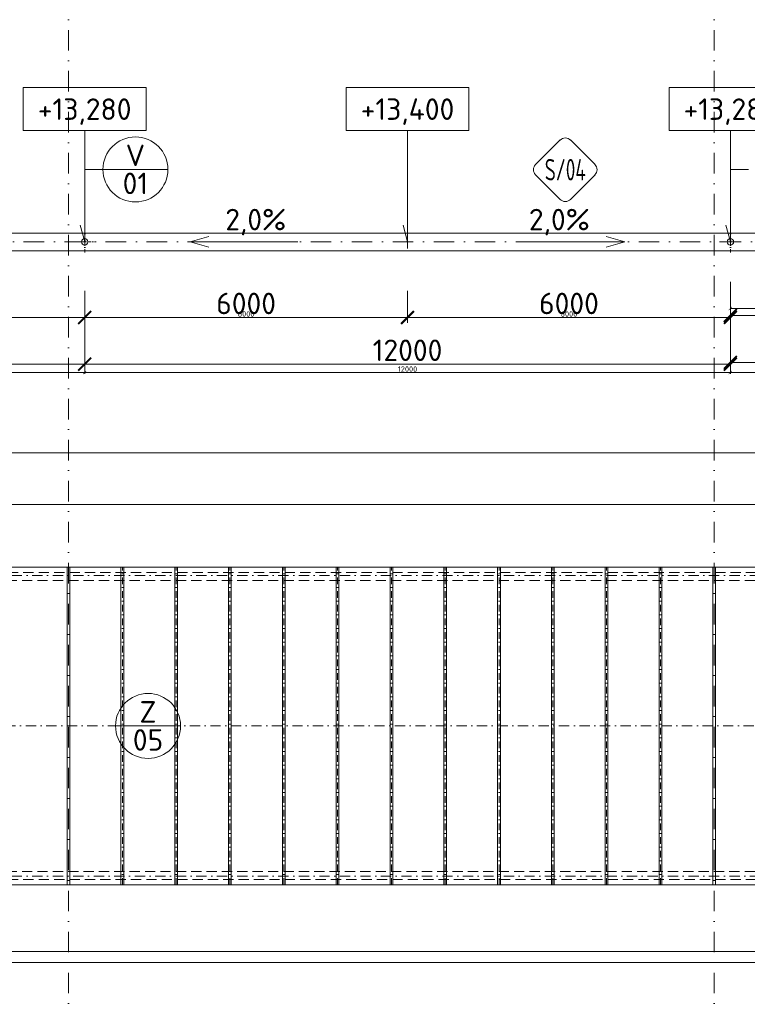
# Model space of a CAD drawing. Header units: millimetres. Extents: x -725694 to 5289369, y -1488057 to 2187451.
# Tile 214 of 256: x 125642 to 139164, y 181125 to 199431. Entities that reach past the tile are written whole.
import ezdxf
from ezdxf.enums import TextEntityAlignment as Align

# ---------------------------------------------------------------- set-up
doc = ezdxf.new("R2010")
doc.units = ezdxf.units.MM
for name, pattern in [('CENTERX2', [101.6, 63.5, -12.7, 12.7, -12.7]), ('DASHDOT', [25.4, 12.7, -6.35, 0, -6.35]), ('ČÁRKOVANÁ', [19.05, 12.7, -6.35])]:
    doc.linetypes.add(name, pattern=pattern)
doc.layers.get('Defpoints').update_dxf_attribs({"color": 8})
for name, color, linetype, lineweight in [('A99_N_kce-pohl', 1, 'Continuous', 9), ('A99_N_koty-200', 5, 'Continuous', 5), ('A99_N_koty-200 @ 200', 5, 'Continuous', 5), ('A99_N_koty-200 @ 50 (2)', 5, 'Continuous', 5), ('A99_N_koty-vysk', 160, 'Continuous', 5), ('A99_N_znaceni 200', 5, 'Continuous', 5), ('A99_S_osy', 1, 'CENTERX2', 5)]:
    doc.layers.add(name, color=color, linetype=linetype, lineweight=lineweight)
doc.styles.add('A99_kota', font='isocpeur.ttf', dxfattribs={"height": 2})
doc.styles.add('A99_popis', font='isocpeur.ttf')
doc.styles.add('ad_popis 100', font='isocpeur.ttf', dxfattribs={"height": 200})
doc.dimstyles.new('A99_kota_200 new', dxfattribs={"dimscale": 200, "dimtxt": 2, "dimasz": 1.2, "dimexe": 0.5, "dimexo": 1.5, "dimgap": 0.3, "dimtad": 1, "dimdec": 0, "dimzin": 3, "dimdsep": 46, "dimtxsty": 'A99_kota', "dimblk": 'ARCHTICK', "dimcen": 2.5, "dimazin": 2, "dimtfac": 0.75, "dimtdec": 0, "dimtmove": 2, "dimatfit": 0, "dimfxl": 0, "dimtolj": 1, "dimtzin": 0, "dimlwd": 5, "dimlwe": 5, "dimarcsym": 0})

# ---------------------------------------------------------------- blocks, each defined once
blk = doc.blocks.new('_ArchTick')
at = {"color": 0, "linetype": 'ByBlock', "const_width": 0.15}
blk.add_lwpolyline([(-0.5, -0.5), (0.5, 0.5)], dxfattribs=at)
blk = doc.blocks.new('*D4434')
at = {"layer": 'A99_N_koty-200', "color": 0, "linetype": 'Continuous', "lineweight": 5, "transparency": 16777216}
for p, q in [((11930, 190580), (11930, 191480)), ((11930, 191380), (144620, 191380)), ((144620, 190580), (144620, 191480))]:
    blk.add_line(p, q, dxfattribs=at)
at = {"layer": 'Defpoints', "color": 0, "linetype": 'Continuous', "lineweight": 0, "transparency": 16777216}
for p in [(144620, 191380), (11930, 189255), (144620, 189255)]:
    blk.add_point(p, dxfattribs=at)
at = {"layer": 'A99_N_koty-200', "color": 0, "linetype": 'Continuous', "lineweight": 5, "transparency": 16777216, "xscale": 240, "yscale": 240, "zscale": 240, "rotation": 180}
blk.add_blockref('_ArchTick', (11930, 191380), dxfattribs=at)
at = {"layer": 'A99_N_koty-200', "color": 0, "linetype": 'Continuous', "lineweight": 5, "transparency": 16777216, "xscale": 240, "yscale": 240, "zscale": 240}
blk.add_blockref('_ArchTick', (144620, 191380), dxfattribs=at)
at = {"layer": 'A99_N_koty-200', "color": 0, "linetype": 'Continuous', "transparency": 16777216, "insert": (77075, 191680), "char_height": 400, "attachment_point": 5, "style": 'A99_kota'}
blk.add_mtext('\\A1;132690', dxfattribs=at)
blk = doc.blocks.new('*D4435')
at = {"layer": 'A99_N_koty-200', "color": 0, "linetype": 'Continuous', "lineweight": 5, "transparency": 16777216}
for p, q in [((11930, 191180), (11930, 191405)), ((11930, 191380), (144620, 191380)), ((144620, 191180), (144620, 191405))]:
    blk.add_line(p, q, dxfattribs=at)
at = {"layer": 'Defpoints', "color": 0, "linetype": 'Continuous', "lineweight": 0, "transparency": 16777216}
for p in [(144620, 191380), (11930, 189255), (144620, 189255)]:
    blk.add_point(p, dxfattribs=at)
at = {"layer": 'A99_N_koty-200', "color": 0, "linetype": 'Continuous', "lineweight": 5, "transparency": 16777216, "xscale": 60, "yscale": 60, "zscale": 60, "rotation": 180}
blk.add_blockref('_ArchTick', (11930, 191380), dxfattribs=at)
at = {"layer": 'A99_N_koty-200', "color": 0, "linetype": 'Continuous', "lineweight": 5, "transparency": 16777216, "xscale": 60, "yscale": 60, "zscale": 60}
blk.add_blockref('_ArchTick', (144620, 191380), dxfattribs=at)
at = {"layer": 'A99_N_koty-200', "color": 0, "linetype": 'Continuous', "transparency": 16777216, "insert": (78275, 191445), "char_height": 100, "attachment_point": 5, "style": 'A99_kota'}
blk.add_mtext('\\A1;132690', dxfattribs=at)
blk = doc.blocks.new('*D4605')
at = {"layer": 'A99_N_koty-200', "color": 0, "linetype": 'Continuous', "lineweight": 5, "transparency": 16777216}
for p, q in [((5860, 182105), (5860, 182205)), ((150690, 182105), (150690, 182205)), ((5860, 182105), (150690, 182105))]:
    blk.add_line(p, q, dxfattribs=at)
at = {"layer": 'Defpoints', "color": 0, "linetype": 'Continuous', "lineweight": 0, "transparency": 16777216}
for p in [(150690, 182105), (150690, 182095), (5860, 181900)]:
    blk.add_point(p, dxfattribs=at)
at = {"layer": 'A99_N_koty-200', "color": 0, "linetype": 'Continuous', "lineweight": 5, "transparency": 16777216, "xscale": 240, "yscale": 240, "zscale": 240, "rotation": 180}
blk.add_blockref('_ArchTick', (5860, 182105), dxfattribs=at)
at = {"layer": 'A99_N_koty-200', "color": 0, "linetype": 'Continuous', "lineweight": 5, "transparency": 16777216, "xscale": 240, "yscale": 240, "zscale": 240}
blk.add_blockref('_ArchTick', (150690, 182105), dxfattribs=at)
at = {"layer": 'A99_N_koty-200', "color": 0, "linetype": 'Continuous', "transparency": 16777216, "insert": (76950, 182405), "char_height": 400, "attachment_point": 5, "style": 'A99_kota'}
blk.add_mtext('\\A1;144830', dxfattribs=at)
blk = doc.blocks.new('*D4606')
at = {"layer": 'A99_N_koty-200', "color": 0, "linetype": 'Continuous', "lineweight": 5, "transparency": 16777216}
for p, q in [((150690, 182020), (150690, 181875)), ((5860, 181900), (5860, 181925)), ((5860, 181900), (150690, 181900))]:
    blk.add_line(p, q, dxfattribs=at)
at = {"layer": 'Defpoints', "color": 0, "linetype": 'Continuous', "lineweight": 0, "transparency": 16777216}
for p in [(150690, 182095), (5860, 181900), (150690, 181900)]:
    blk.add_point(p, dxfattribs=at)
at = {"layer": 'A99_N_koty-200', "color": 0, "linetype": 'Continuous', "lineweight": 5, "transparency": 16777216, "xscale": 60, "yscale": 60, "zscale": 60, "rotation": 180}
blk.add_blockref('_ArchTick', (5860, 181900), dxfattribs=at)
at = {"layer": 'A99_N_koty-200', "color": 0, "linetype": 'Continuous', "lineweight": 5, "transparency": 16777216, "xscale": 60, "yscale": 60, "zscale": 60}
blk.add_blockref('_ArchTick', (150690, 181900), dxfattribs=at)
at = {"layer": 'A99_N_koty-200', "color": 0, "linetype": 'Continuous', "transparency": 16777216, "insert": (78275, 181965), "char_height": 100, "attachment_point": 5, "style": 'A99_kota'}
blk.add_mtext('\\A1;144830', dxfattribs=at)
blk = doc.blocks.new('*U66')
at = {"color": 0, "linetype": 'ByBlock'}
for p, q in [((5.7, -4), (5.7, -14.35)), ((5.7, -14.35), (5.286, -12.805))]:
    blk.add_line(p, q, dxfattribs=at)
blk.add_lwpolyline([(0, -4), (11.4, -4), (11.4, 0), (0, 0)], close=True, dxfattribs=at)
at = {"color": 0, "linetype": 'ByBlock', "style": 'A99_kota'}
for tag, p in [('VYSKA', (5.7, -2.241)), ('VYSKA_POPIS1', (5.7, -6.041)), ('VYSKA_POPIS2', (5.9, -9.541)), ('VYSKA_POPIS3', (5.9, -13.041))]:
    blk.add_attdef(tag, text='', height=2, dxfattribs=at).set_placement(p, align=Align.MIDDLE)
blk = doc.blocks.new('*D5287')
at = {"layer": 'A99_N_koty-200', "color": 0, "linetype": 'Continuous', "lineweight": 5, "transparency": 16777216}
for p, q in [((126850, 193825), (126850, 192925)), ((138850, 193825), (138850, 192925)), ((126850, 193025), (138850, 193025))]:
    blk.add_line(p, q, dxfattribs=at)
at = {"layer": 'Defpoints', "color": 0, "linetype": 'Continuous', "lineweight": 0, "transparency": 16777216}
for p in [(126850, 195300), (138850, 195300), (138850, 193025)]:
    blk.add_point(p, dxfattribs=at)
at = {"layer": 'A99_N_koty-200', "color": 0, "linetype": 'Continuous', "lineweight": 5, "transparency": 16777216, "xscale": 240, "yscale": 240, "zscale": 240, "rotation": 180}
blk.add_blockref('_ArchTick', (126850, 193025), dxfattribs=at)
at = {"layer": 'A99_N_koty-200', "color": 0, "linetype": 'Continuous', "lineweight": 5, "transparency": 16777216, "xscale": 240, "yscale": 240, "zscale": 240}
blk.add_blockref('_ArchTick', (138850, 193025), dxfattribs=at)
at = {"layer": 'A99_N_koty-200', "color": 0, "linetype": 'Continuous', "transparency": 16777216, "insert": (132850, 193285), "char_height": 400, "attachment_point": 5, "style": 'A99_kota'}
blk.add_mtext('\\A1;12000', dxfattribs=at)
blk = doc.blocks.new('*D5288')
at = {"layer": 'A99_N_koty-200', "color": 0, "linetype": 'Continuous', "lineweight": 5, "transparency": 16777216}
for p, q in [((126850, 193070), (126850, 192845)), ((138850, 193070), (138850, 192845)), ((126850, 192870), (138850, 192870))]:
    blk.add_line(p, q, dxfattribs=at)
at = {"layer": 'Defpoints', "color": 0, "linetype": 'Continuous', "lineweight": 0, "transparency": 16777216}
for p in [(126850, 195300), (138850, 195300), (138850, 192870)]:
    blk.add_point(p, dxfattribs=at)
at = {"layer": 'A99_N_koty-200', "color": 0, "linetype": 'Continuous', "lineweight": 5, "transparency": 16777216, "xscale": 60, "yscale": 60, "zscale": 60, "rotation": 180}
blk.add_blockref('_ArchTick', (126850, 192870), dxfattribs=at)
at = {"layer": 'A99_N_koty-200', "color": 0, "linetype": 'Continuous', "lineweight": 5, "transparency": 16777216, "xscale": 60, "yscale": 60, "zscale": 60}
blk.add_blockref('_ArchTick', (138850, 192870), dxfattribs=at)
at = {"layer": 'A99_N_koty-200', "color": 0, "linetype": 'Continuous', "transparency": 16777216, "insert": (132850, 192935), "char_height": 100, "attachment_point": 5, "style": 'A99_kota'}
blk.add_mtext('\\A1;12000', dxfattribs=at)
blk = doc.blocks.new('*D5290')
at = {"layer": 'A99_N_koty-200', "color": 0, "linetype": 'Continuous', "lineweight": 5, "transparency": 16777216}
for p, q in [((132850, 194390), (132850, 193795)), ((138850, 194390), (138850, 193795)), ((138850, 193895), (132850, 193895))]:
    blk.add_line(p, q, dxfattribs=at)
at = {"layer": 'Defpoints', "color": 0, "linetype": 'Continuous', "lineweight": 0, "transparency": 16777216}
for p in [(132850, 194690), (138850, 194690), (132850, 193895)]:
    blk.add_point(p, dxfattribs=at)
at = {"layer": 'A99_N_koty-200', "color": 0, "linetype": 'Continuous', "lineweight": 5, "transparency": 16777216, "xscale": 240, "yscale": 240, "zscale": 240, "rotation": 180}
blk.add_blockref('_ArchTick', (132850, 193895), dxfattribs=at)
at = {"layer": 'A99_N_koty-200', "color": 0, "linetype": 'Continuous', "lineweight": 5, "transparency": 16777216, "xscale": 240, "yscale": 240, "zscale": 240}
blk.add_blockref('_ArchTick', (138850, 193895), dxfattribs=at)
at = {"layer": 'A99_N_koty-200', "color": 0, "linetype": 'Continuous', "transparency": 16777216, "insert": (135850, 194155), "char_height": 400, "attachment_point": 5, "style": 'A99_kota'}
blk.add_mtext('\\A1;6000', dxfattribs=at)
blk = doc.blocks.new('*D5291')
at = {"layer": 'A99_N_koty-200', "color": 0, "linetype": 'Continuous', "lineweight": 5, "transparency": 16777216}
for p, q in [((132850, 194095), (132850, 193870)), ((138850, 194095), (138850, 193870)), ((138850, 193895), (132850, 193895))]:
    blk.add_line(p, q, dxfattribs=at)
at = {"layer": 'Defpoints', "color": 0, "linetype": 'Continuous', "lineweight": 0, "transparency": 16777216}
for p in [(132850, 194690), (138850, 194690), (132850, 193895)]:
    blk.add_point(p, dxfattribs=at)
at = {"layer": 'A99_N_koty-200', "color": 0, "linetype": 'Continuous', "lineweight": 5, "transparency": 16777216, "xscale": 60, "yscale": 60, "zscale": 60, "rotation": 180}
blk.add_blockref('_ArchTick', (132850, 193895), dxfattribs=at)
at = {"layer": 'A99_N_koty-200', "color": 0, "linetype": 'Continuous', "lineweight": 5, "transparency": 16777216, "xscale": 60, "yscale": 60, "zscale": 60}
blk.add_blockref('_ArchTick', (138850, 193895), dxfattribs=at)
at = {"layer": 'A99_N_koty-200', "color": 0, "linetype": 'Continuous', "transparency": 16777216, "insert": (135850, 193960), "char_height": 100, "attachment_point": 5, "style": 'A99_kota'}
blk.add_mtext('\\A1;6000', dxfattribs=at)
blk = doc.blocks.new('*D5329')
at = {"layer": 'A99_N_koty-200', "color": 0, "linetype": 'Continuous', "lineweight": 5, "transparency": 16777216}
for p, q in [((114850, 193825), (114850, 192925)), ((126850, 193825), (126850, 192925)), ((114850, 193025), (126850, 193025))]:
    blk.add_line(p, q, dxfattribs=at)
at = {"layer": 'Defpoints', "color": 0, "linetype": 'Continuous', "lineweight": 0, "transparency": 16777216}
for p in [(114850, 195300), (126850, 195300), (126850, 193025)]:
    blk.add_point(p, dxfattribs=at)
at = {"layer": 'A99_N_koty-200', "color": 0, "linetype": 'Continuous', "lineweight": 5, "transparency": 16777216, "xscale": 240, "yscale": 240, "zscale": 240, "rotation": 180}
blk.add_blockref('_ArchTick', (114850, 193025), dxfattribs=at)
at = {"layer": 'A99_N_koty-200', "color": 0, "linetype": 'Continuous', "lineweight": 5, "transparency": 16777216, "xscale": 240, "yscale": 240, "zscale": 240}
blk.add_blockref('_ArchTick', (126850, 193025), dxfattribs=at)
at = {"layer": 'A99_N_koty-200', "color": 0, "linetype": 'Continuous', "transparency": 16777216, "insert": (120850, 193285), "char_height": 400, "attachment_point": 5, "style": 'A99_kota'}
blk.add_mtext('\\A1;12000', dxfattribs=at)
blk = doc.blocks.new('*D5330')
at = {"layer": 'A99_N_koty-200', "color": 0, "linetype": 'Continuous', "lineweight": 5, "transparency": 16777216}
for p, q in [((114850, 193070), (114850, 192845)), ((126850, 193070), (126850, 192845)), ((114850, 192870), (126850, 192870))]:
    blk.add_line(p, q, dxfattribs=at)
at = {"layer": 'Defpoints', "color": 0, "linetype": 'Continuous', "lineweight": 0, "transparency": 16777216}
for p in [(114850, 195300), (126850, 195300), (126850, 192870)]:
    blk.add_point(p, dxfattribs=at)
at = {"layer": 'A99_N_koty-200', "color": 0, "linetype": 'Continuous', "lineweight": 5, "transparency": 16777216, "xscale": 60, "yscale": 60, "zscale": 60, "rotation": 180}
blk.add_blockref('_ArchTick', (114850, 192870), dxfattribs=at)
at = {"layer": 'A99_N_koty-200', "color": 0, "linetype": 'Continuous', "lineweight": 5, "transparency": 16777216, "xscale": 60, "yscale": 60, "zscale": 60}
blk.add_blockref('_ArchTick', (126850, 192870), dxfattribs=at)
at = {"layer": 'A99_N_koty-200', "color": 0, "linetype": 'Continuous', "transparency": 16777216, "insert": (120850, 192935), "char_height": 100, "attachment_point": 5, "style": 'A99_kota'}
blk.add_mtext('\\A1;12000', dxfattribs=at)
blk = doc.blocks.new('*D5335')
at = {"layer": 'A99_N_koty-200', "color": 0, "linetype": 'Continuous', "lineweight": 5, "transparency": 16777216}
for p, q in [((120850, 194390), (120850, 193795)), ((126850, 194390), (126850, 193795)), ((126850, 193895), (120850, 193895))]:
    blk.add_line(p, q, dxfattribs=at)
at = {"layer": 'Defpoints', "color": 0, "linetype": 'Continuous', "lineweight": 0, "transparency": 16777216}
for p in [(120850, 194690), (126850, 194690), (120850, 193895)]:
    blk.add_point(p, dxfattribs=at)
at = {"layer": 'A99_N_koty-200', "color": 0, "linetype": 'Continuous', "lineweight": 5, "transparency": 16777216, "xscale": 240, "yscale": 240, "zscale": 240, "rotation": 180}
blk.add_blockref('_ArchTick', (120850, 193895), dxfattribs=at)
at = {"layer": 'A99_N_koty-200', "color": 0, "linetype": 'Continuous', "lineweight": 5, "transparency": 16777216, "xscale": 240, "yscale": 240, "zscale": 240}
blk.add_blockref('_ArchTick', (126850, 193895), dxfattribs=at)
at = {"layer": 'A99_N_koty-200', "color": 0, "linetype": 'Continuous', "transparency": 16777216, "insert": (123850, 194155), "char_height": 400, "attachment_point": 5, "style": 'A99_kota'}
blk.add_mtext('\\A1;6000', dxfattribs=at)
blk = doc.blocks.new('*D5336')
at = {"layer": 'A99_N_koty-200', "color": 0, "linetype": 'Continuous', "lineweight": 5, "transparency": 16777216}
for p, q in [((120850, 194095), (120850, 193870)), ((126850, 194095), (126850, 193870)), ((126850, 193895), (120850, 193895))]:
    blk.add_line(p, q, dxfattribs=at)
at = {"layer": 'Defpoints', "color": 0, "linetype": 'Continuous', "lineweight": 0, "transparency": 16777216}
for p in [(120850, 194690), (126850, 194690), (120850, 193895)]:
    blk.add_point(p, dxfattribs=at)
at = {"layer": 'A99_N_koty-200', "color": 0, "linetype": 'Continuous', "lineweight": 5, "transparency": 16777216, "xscale": 60, "yscale": 60, "zscale": 60, "rotation": 180}
blk.add_blockref('_ArchTick', (120850, 193895), dxfattribs=at)
at = {"layer": 'A99_N_koty-200', "color": 0, "linetype": 'Continuous', "lineweight": 5, "transparency": 16777216, "xscale": 60, "yscale": 60, "zscale": 60}
blk.add_blockref('_ArchTick', (126850, 193895), dxfattribs=at)
at = {"layer": 'A99_N_koty-200', "color": 0, "linetype": 'Continuous', "transparency": 16777216, "insert": (123850, 193960), "char_height": 100, "attachment_point": 5, "style": 'A99_kota'}
blk.add_mtext('\\A1;6000', dxfattribs=at)
blk = doc.blocks.new('*D5551')
at = {"layer": 'A99_N_koty-200', "color": 0, "linetype": 'Continuous', "lineweight": 5, "transparency": 16777216}
for p, q in [((138850, 193860), (138850, 192960)), ((150250, 193860), (150250, 192960)), ((138850, 193060), (150250, 193060))]:
    blk.add_line(p, q, dxfattribs=at)
at = {"layer": 'Defpoints', "color": 0, "linetype": 'Continuous', "lineweight": 0, "transparency": 16777216}
for p in [(138850, 195300), (150250, 195300), (150250, 193060)]:
    blk.add_point(p, dxfattribs=at)
at = {"layer": 'A99_N_koty-200', "color": 0, "linetype": 'Continuous', "lineweight": 5, "transparency": 16777216, "xscale": 240, "yscale": 240, "zscale": 240, "rotation": 180}
blk.add_blockref('_ArchTick', (138850, 193060), dxfattribs=at)
at = {"layer": 'A99_N_koty-200', "color": 0, "linetype": 'Continuous', "lineweight": 5, "transparency": 16777216, "xscale": 240, "yscale": 240, "zscale": 240}
blk.add_blockref('_ArchTick', (150250, 193060), dxfattribs=at)
at = {"layer": 'A99_N_koty-200', "color": 0, "linetype": 'Continuous', "transparency": 16777216, "insert": (144550, 193320), "char_height": 400, "attachment_point": 5, "style": 'A99_kota'}
blk.add_mtext('\\A1;11400', dxfattribs=at)
blk = doc.blocks.new('*D5552')
at = {"layer": 'A99_N_koty-200', "color": 0, "linetype": 'Continuous', "lineweight": 5, "transparency": 16777216}
for p, q in [((138850, 193070), (138850, 192845)), ((150250, 193070), (150250, 192845)), ((138850, 192870), (150250, 192870))]:
    blk.add_line(p, q, dxfattribs=at)
at = {"layer": 'Defpoints', "color": 0, "linetype": 'Continuous', "lineweight": 0, "transparency": 16777216}
for p in [(138850, 195300), (150250, 195300), (150250, 192870)]:
    blk.add_point(p, dxfattribs=at)
at = {"layer": 'A99_N_koty-200', "color": 0, "linetype": 'Continuous', "lineweight": 5, "transparency": 16777216, "xscale": 60, "yscale": 60, "zscale": 60, "rotation": 180}
blk.add_blockref('_ArchTick', (138850, 192870), dxfattribs=at)
at = {"layer": 'A99_N_koty-200', "color": 0, "linetype": 'Continuous', "lineweight": 5, "transparency": 16777216, "xscale": 60, "yscale": 60, "zscale": 60}
blk.add_blockref('_ArchTick', (150250, 192870), dxfattribs=at)
at = {"layer": 'A99_N_koty-200', "color": 0, "linetype": 'Continuous', "transparency": 16777216, "insert": (144550, 192935), "char_height": 100, "attachment_point": 5, "style": 'A99_kota'}
blk.add_mtext('\\A1;11400', dxfattribs=at)
blk = doc.blocks.new('*D5557')
at = {"layer": 'A99_N_koty-200', "color": 0, "linetype": 'Continuous', "lineweight": 5, "transparency": 16777216}
for p, q in [((144550, 194730), (144550, 193830)), ((138850, 194555), (138850, 193830)), ((138850, 193930), (144550, 193930))]:
    blk.add_line(p, q, dxfattribs=at)
at = {"layer": 'Defpoints', "color": 0, "linetype": 'Continuous', "lineweight": 0, "transparency": 16777216}
for p in [(144550, 195310), (138850, 194855), (144550, 193930)]:
    blk.add_point(p, dxfattribs=at)
at = {"layer": 'A99_N_koty-200', "color": 0, "linetype": 'Continuous', "lineweight": 5, "transparency": 16777216, "xscale": 240, "yscale": 240, "zscale": 240, "rotation": 180}
blk.add_blockref('_ArchTick', (138850, 193930), dxfattribs=at)
at = {"layer": 'A99_N_koty-200', "color": 0, "linetype": 'Continuous', "lineweight": 5, "transparency": 16777216, "xscale": 240, "yscale": 240, "zscale": 240}
blk.add_blockref('_ArchTick', (144550, 193930), dxfattribs=at)
at = {"layer": 'A99_N_koty-200', "color": 0, "linetype": 'Continuous', "transparency": 16777216, "insert": (141700, 194190), "char_height": 400, "attachment_point": 5, "style": 'A99_kota'}
blk.add_mtext('\\A1;5700', dxfattribs=at)
blk = doc.blocks.new('*D5558')
at = {"layer": 'A99_N_koty-200', "color": 0, "linetype": 'Continuous', "lineweight": 5, "transparency": 16777216}
for p, q in [((138850, 194260), (138850, 194035)), ((144550, 194260), (144550, 194035)), ((138850, 194060), (144550, 194060))]:
    blk.add_line(p, q, dxfattribs=at)
at = {"layer": 'Defpoints', "color": 0, "linetype": 'Continuous', "lineweight": 0, "transparency": 16777216}
for p in [(144550, 195310), (138850, 194855), (144550, 194060)]:
    blk.add_point(p, dxfattribs=at)
at = {"layer": 'A99_N_koty-200', "color": 0, "linetype": 'Continuous', "lineweight": 5, "transparency": 16777216, "xscale": 60, "yscale": 60, "zscale": 60, "rotation": 180}
blk.add_blockref('_ArchTick', (138850, 194060), dxfattribs=at)
at = {"layer": 'A99_N_koty-200', "color": 0, "linetype": 'Continuous', "lineweight": 5, "transparency": 16777216, "xscale": 60, "yscale": 60, "zscale": 60}
blk.add_blockref('_ArchTick', (144550, 194060), dxfattribs=at)
at = {"layer": 'A99_N_koty-200', "color": 0, "linetype": 'Continuous', "transparency": 16777216, "insert": (141700, 194125), "char_height": 100, "attachment_point": 5, "style": 'A99_kota'}
blk.add_mtext('\\A1;5700', dxfattribs=at)
blk = doc.blocks.new('*D5575')
at = {"layer": 'A99_N_koty-200', "color": 0, "linetype": 'Continuous', "lineweight": 5, "transparency": 16777216}
for p, q in [((126850, 194390), (126850, 193795)), ((132850, 194390), (132850, 193795)), ((126850, 193895), (132850, 193895))]:
    blk.add_line(p, q, dxfattribs=at)
at = {"layer": 'Defpoints', "color": 0, "linetype": 'Continuous', "lineweight": 0, "transparency": 16777216}
for p in [(126850, 194690), (132850, 194690), (132850, 193895)]:
    blk.add_point(p, dxfattribs=at)
at = {"layer": 'A99_N_koty-200', "color": 0, "linetype": 'Continuous', "lineweight": 5, "transparency": 16777216, "xscale": 240, "yscale": 240, "zscale": 240, "rotation": 180}
blk.add_blockref('_ArchTick', (126850, 193895), dxfattribs=at)
at = {"layer": 'A99_N_koty-200', "color": 0, "linetype": 'Continuous', "lineweight": 5, "transparency": 16777216, "xscale": 240, "yscale": 240, "zscale": 240}
blk.add_blockref('_ArchTick', (132850, 193895), dxfattribs=at)
at = {"layer": 'A99_N_koty-200', "color": 0, "linetype": 'Continuous', "transparency": 16777216, "insert": (129850, 194155), "char_height": 400, "attachment_point": 5, "style": 'A99_kota'}
blk.add_mtext('\\A1;6000', dxfattribs=at)
blk = doc.blocks.new('*D5576')
at = {"layer": 'A99_N_koty-200', "color": 0, "linetype": 'Continuous', "lineweight": 5, "transparency": 16777216}
for p, q in [((126850, 194095), (126850, 193870)), ((132850, 194095), (132850, 193870)), ((126850, 193895), (132850, 193895))]:
    blk.add_line(p, q, dxfattribs=at)
at = {"layer": 'Defpoints', "color": 0, "linetype": 'Continuous', "lineweight": 0, "transparency": 16777216}
for p in [(126850, 194690), (132850, 194690), (132850, 193895)]:
    blk.add_point(p, dxfattribs=at)
at = {"layer": 'A99_N_koty-200', "color": 0, "linetype": 'Continuous', "lineweight": 5, "transparency": 16777216, "xscale": 60, "yscale": 60, "zscale": 60, "rotation": 180}
blk.add_blockref('_ArchTick', (126850, 193895), dxfattribs=at)
at = {"layer": 'A99_N_koty-200', "color": 0, "linetype": 'Continuous', "lineweight": 5, "transparency": 16777216, "xscale": 60, "yscale": 60, "zscale": 60}
blk.add_blockref('_ArchTick', (132850, 193895), dxfattribs=at)
at = {"layer": 'A99_N_koty-200', "color": 0, "linetype": 'Continuous', "transparency": 16777216, "insert": (129850, 193960), "char_height": 100, "attachment_point": 5, "style": 'A99_kota'}
blk.add_mtext('\\A1;6000', dxfattribs=at)
blk = doc.blocks.new('*U100')
at = {"color": 0}
for p, q in [((-0.72, 4.14), (-4.15, 0.71)), ((4.14, 0.71), (0.71, 4.14)), ((-4.15, -0.72), (-0.72, -4.15)), ((0.71, -4.15), (4.14, -0.72))]:
    blk.add_line(p, q, dxfattribs=at)
for centre, start, end in [((0, 3.42), 45, 135), ((-3.43, 0), 135, 225), ((3.42, 0), 315, 45), ((0, -3.43), 225, 315)]:
    blk.add_arc(centre, 1.01, start, end, dxfattribs=at)
at = {"color": 0, "linetype": 'ByBlock', "style": 'A99_popis', "width": 0.953108}
blk.add_attdef('SKLADBA', text='', height=3, rotation=0.0103, dxfattribs=at).set_placement((-2.86, -1.51), (2.86, -1.5), align=Align.FIT)
blk = doc.blocks.new('*D5839')
at = {"layer": 'A99_N_koty-200', "color": 0, "linetype": 'Continuous', "lineweight": 5, "transparency": 16777216}
for p, q in [((78550, 189620.5), (78550, 190520.5)), ((144590, 190420.5), (78550, 190420.5)), ((144590, 189620.5), (144590, 190520.5))]:
    blk.add_line(p, q, dxfattribs=at)
at = {"layer": 'Defpoints', "color": 0, "linetype": 'Continuous', "lineweight": 0, "transparency": 16777216}
for p in [(78550, 190420.5), (78550, 189245.5), (144590, 189245.5)]:
    blk.add_point(p, dxfattribs=at)
at = {"layer": 'A99_N_koty-200', "color": 0, "linetype": 'Continuous', "lineweight": 5, "transparency": 16777216, "xscale": 240, "yscale": 240, "zscale": 240, "rotation": 180}
blk.add_blockref('_ArchTick', (78550, 190420.5), dxfattribs=at)
at = {"layer": 'A99_N_koty-200', "color": 0, "linetype": 'Continuous', "lineweight": 5, "transparency": 16777216, "xscale": 240, "yscale": 240, "zscale": 240}
blk.add_blockref('_ArchTick', (144590, 190420.5), dxfattribs=at)
at = {"layer": 'A99_N_koty-200', "color": 0, "linetype": 'Continuous', "transparency": 16777216, "insert": (111570, 190680.5), "char_height": 400, "attachment_point": 5, "style": 'A99_kota'}
blk.add_mtext('\\A1;66040', dxfattribs=at)
blk = doc.blocks.new('*D5840')
at = {"layer": 'A99_N_koty-200', "color": 0, "linetype": 'Continuous', "lineweight": 5, "transparency": 16777216}
for p, q in [((78550, 190220.5), (78550, 190445.5)), ((144590, 190420.5), (78550, 190420.5)), ((144590, 190220.5), (144590, 190445.5))]:
    blk.add_line(p, q, dxfattribs=at)
at = {"layer": 'Defpoints', "color": 0, "linetype": 'Continuous', "lineweight": 0, "transparency": 16777216}
for p in [(78550, 190420.5), (78550, 189245.5), (144590, 189245.5)]:
    blk.add_point(p, dxfattribs=at)
at = {"layer": 'A99_N_koty-200', "color": 0, "linetype": 'Continuous', "lineweight": 5, "transparency": 16777216, "xscale": 60, "yscale": 60, "zscale": 60, "rotation": 180}
blk.add_blockref('_ArchTick', (78550, 190420.5), dxfattribs=at)
at = {"layer": 'A99_N_koty-200', "color": 0, "linetype": 'Continuous', "lineweight": 5, "transparency": 16777216, "xscale": 60, "yscale": 60, "zscale": 60}
blk.add_blockref('_ArchTick', (144590, 190420.5), dxfattribs=at)
at = {"layer": 'A99_N_koty-200', "color": 0, "linetype": 'Continuous', "transparency": 16777216, "insert": (111570, 190485.5), "char_height": 100, "attachment_point": 5, "style": 'A99_kota'}
blk.add_mtext('\\A1;66040', dxfattribs=at)
blk = doc.blocks.new('*U20')
at = {"color": 0, "linetype": 'ByBlock'}
blk.add_line((-3.02, 0), (3.02, 0), dxfattribs=at)
blk.add_circle((0, 0), 3.02, dxfattribs=at)
at = {"color": 0, "linetype": 'ByBlock', "style": 'A99_popis'}
for tag, p in [('KATEGORIE', (0, 1.31)), ('PRVEK', (0, -1.298))]:
    blk.add_attdef(tag, text='', height=2, dxfattribs=at).set_placement(p, align=Align.MIDDLE_CENTER)
blk = doc.blocks.new('*U6008')
at = {"layer": 'A99_N_koty-200 @ 200', "linetype": 'Continuous'}
dim = blk.add_linear_dim(base=(144620, 191380), p1=(11930, 189255), p2=(144620, 189255), dimstyle='A99_kota_200 new', override={"dimscale": 200, "dimtix": 1, "dimtofl": 1, "dimtmove": 2, "dimatfit": 0}, dxfattribs=at)
dim.commit()
dim.dimension.update_dxf_attribs({"geometry": '*D4434', "text_midpoint": (77075, 191680), "dimtype": 128})
at = {"layer": 'A99_N_koty-200 @ 50 (2)', "linetype": 'Continuous'}
dim = blk.add_linear_dim(base=(144620, 191380), p1=(11930, 189255), p2=(144620, 189255), dimstyle='A99_kota_200 new', override={"dimscale": 50, "dimtix": 1, "dimtofl": 1, "dimtmove": 2, "dimatfit": 0}, dxfattribs=at)
dim.commit()
dim.dimension.update_dxf_attribs({"geometry": '*D4435', "text_midpoint": (78275, 191445)})
blk = doc.blocks.new('*U6067')
at = {"layer": 'A99_N_koty-200 @ 200', "linetype": 'Continuous'}
dim = blk.add_linear_dim(base=(150690, 182105), p1=(5860, 181900), p2=(150690, 182095), dimstyle='A99_kota_200 new', override={"dimscale": 200, "dimtix": 1, "dimtofl": 1, "dimtmove": 2, "dimatfit": 0}, dxfattribs=at)
dim.commit()
dim.dimension.update_dxf_attribs({"geometry": '*D4605', "text_midpoint": (76950, 182405), "dimtype": 128})
at = {"layer": 'A99_N_koty-200 @ 50 (2)', "linetype": 'Continuous'}
dim = blk.add_linear_dim(base=(150690, 181900), p1=(5860, 181900), p2=(150690, 182095), dimstyle='A99_kota_200 new', override={"dimscale": 50, "dimtix": 1, "dimtofl": 1, "dimtmove": 2, "dimatfit": 0}, dxfattribs=at)
dim.commit()
dim.dimension.update_dxf_attribs({"geometry": '*D4606', "text_midpoint": (78275, 181965)})
blk = doc.blocks.new('*U6260')
at = {"layer": 'A99_N_koty-200 @ 200', "linetype": 'Continuous'}
dim = blk.add_linear_dim(base=(138850, 193025), p1=(126850, 195300), p2=(138850, 195300), dimstyle='A99_kota_200 new', override={"dimscale": 200, "dimtix": 1, "dimtofl": 1, "dimtmove": 2, "dimatfit": 0}, dxfattribs=at)
dim.commit()
dim.dimension.update_dxf_attribs({"geometry": '*D5287', "text_midpoint": (132850, 193285)})
at = {"layer": 'A99_N_koty-200 @ 50 (2)', "linetype": 'Continuous'}
dim = blk.add_linear_dim(base=(138850, 192870), p1=(126850, 195300), p2=(138850, 195300), dimstyle='A99_kota_200 new', override={"dimscale": 50, "dimtix": 1, "dimtofl": 1, "dimtmove": 2, "dimatfit": 0}, dxfattribs=at)
dim.commit()
dim.dimension.update_dxf_attribs({"geometry": '*D5288', "text_midpoint": (132850, 192935)})
blk = doc.blocks.new('*U6261')
at = {"layer": 'A99_N_koty-200 @ 200', "linetype": 'Continuous'}
dim = blk.add_linear_dim(base=(132850, 193895), p1=(138850, 194690), p2=(132850, 194690), angle=180, dimstyle='A99_kota_200 new', override={"dimscale": 200, "dimtix": 1, "dimtofl": 1, "dimtmove": 2, "dimatfit": 0}, dxfattribs=at)
dim.commit()
dim.dimension.update_dxf_attribs({"geometry": '*D5290', "text_midpoint": (135850, 194155)})
at = {"layer": 'A99_N_koty-200 @ 50 (2)', "linetype": 'Continuous'}
dim = blk.add_linear_dim(base=(132850, 193895), p1=(138850, 194690), p2=(132850, 194690), angle=180, dimstyle='A99_kota_200 new', override={"dimscale": 50, "dimtix": 1, "dimtofl": 1, "dimtmove": 2, "dimatfit": 0}, dxfattribs=at)
dim.commit()
dim.dimension.update_dxf_attribs({"geometry": '*D5291', "text_midpoint": (135850, 193960)})
blk = doc.blocks.new('*U6274')
at = {"layer": 'A99_N_koty-200 @ 200', "linetype": 'Continuous'}
dim = blk.add_linear_dim(base=(126850, 193025), p1=(114850, 195300), p2=(126850, 195300), dimstyle='A99_kota_200 new', override={"dimscale": 200, "dimtix": 1, "dimtofl": 1, "dimtmove": 2, "dimatfit": 0}, dxfattribs=at)
dim.commit()
dim.dimension.update_dxf_attribs({"geometry": '*D5329', "text_midpoint": (120850, 193285)})
at = {"layer": 'A99_N_koty-200 @ 50 (2)', "linetype": 'Continuous'}
dim = blk.add_linear_dim(base=(126850, 192870), p1=(114850, 195300), p2=(126850, 195300), dimstyle='A99_kota_200 new', override={"dimscale": 50, "dimtix": 1, "dimtofl": 1, "dimtmove": 2, "dimatfit": 0}, dxfattribs=at)
dim.commit()
dim.dimension.update_dxf_attribs({"geometry": '*D5330', "text_midpoint": (120850, 192935)})
blk = doc.blocks.new('*U6276')
at = {"layer": 'A99_N_koty-200 @ 200', "linetype": 'Continuous'}
dim = blk.add_linear_dim(base=(120850, 193895), p1=(126850, 194690), p2=(120850, 194690), angle=180, dimstyle='A99_kota_200 new', override={"dimscale": 200, "dimtix": 1, "dimtofl": 1, "dimtmove": 2, "dimatfit": 0}, dxfattribs=at)
dim.commit()
dim.dimension.update_dxf_attribs({"geometry": '*D5335', "text_midpoint": (123850, 194155)})
at = {"layer": 'A99_N_koty-200 @ 50 (2)', "linetype": 'Continuous'}
dim = blk.add_linear_dim(base=(120850, 193895), p1=(126850, 194690), p2=(120850, 194690), angle=180, dimstyle='A99_kota_200 new', override={"dimscale": 50, "dimtix": 1, "dimtofl": 1, "dimtmove": 2, "dimatfit": 0}, dxfattribs=at)
dim.commit()
dim.dimension.update_dxf_attribs({"geometry": '*D5336', "text_midpoint": (123850, 193960)})
blk = doc.blocks.new('*U6348')
at = {"layer": 'A99_N_koty-200 @ 200', "linetype": 'Continuous'}
dim = blk.add_linear_dim(base=(150250, 193060), p1=(138850, 195300), p2=(150250, 195300), dimstyle='A99_kota_200 new', override={"dimscale": 200, "dimtix": 1, "dimtofl": 1, "dimtmove": 2, "dimatfit": 0}, dxfattribs=at)
dim.commit()
dim.dimension.update_dxf_attribs({"geometry": '*D5551', "text_midpoint": (144550, 193320)})
at = {"layer": 'A99_N_koty-200 @ 50 (2)', "linetype": 'Continuous'}
dim = blk.add_linear_dim(base=(150250, 192870), p1=(138850, 195300), p2=(150250, 195300), dimstyle='A99_kota_200 new', override={"dimscale": 50, "dimtix": 1, "dimtofl": 1, "dimtmove": 2, "dimatfit": 0}, dxfattribs=at)
dim.commit()
dim.dimension.update_dxf_attribs({"geometry": '*D5552', "text_midpoint": (144550, 192935)})
blk = doc.blocks.new('*U6350')
at = {"layer": 'A99_N_koty-200 @ 200', "linetype": 'Continuous'}
dim = blk.add_linear_dim(base=(144550, 193930), p1=(138850, 194855), p2=(144550, 195310), dimstyle='A99_kota_200 new', override={"dimscale": 200, "dimtix": 1, "dimtofl": 1, "dimtmove": 2, "dimatfit": 0}, dxfattribs=at)
dim.commit()
dim.dimension.update_dxf_attribs({"geometry": '*D5557', "text_midpoint": (141700, 194190)})
at = {"layer": 'A99_N_koty-200 @ 50 (2)', "linetype": 'Continuous'}
dim = blk.add_linear_dim(base=(144550, 194060), p1=(138850, 194855), p2=(144550, 195310), dimstyle='A99_kota_200 new', override={"dimscale": 50, "dimtix": 1, "dimtofl": 1, "dimtmove": 2, "dimatfit": 0}, dxfattribs=at)
dim.commit()
dim.dimension.update_dxf_attribs({"geometry": '*D5558', "text_midpoint": (141700, 194125)})
blk = doc.blocks.new('*U6356')
at = {"layer": 'A99_N_koty-200 @ 200', "linetype": 'Continuous'}
dim = blk.add_linear_dim(base=(132850, 193895), p1=(126850, 194690), p2=(132850, 194690), angle=0, dimstyle='A99_kota_200 new', override={"dimscale": 200, "dimtix": 1, "dimtofl": 1, "dimtmove": 2, "dimatfit": 0}, dxfattribs=at)
dim.commit()
dim.dimension.update_dxf_attribs({"geometry": '*D5575', "text_midpoint": (129850, 194155)})
at = {"layer": 'A99_N_koty-200 @ 50 (2)', "linetype": 'Continuous'}
dim = blk.add_linear_dim(base=(132850, 193895), p1=(126850, 194690), p2=(132850, 194690), angle=0, dimstyle='A99_kota_200 new', override={"dimscale": 50, "dimtix": 1, "dimtofl": 1, "dimtmove": 2, "dimatfit": 0}, dxfattribs=at)
dim.commit()
dim.dimension.update_dxf_attribs({"geometry": '*D5576', "text_midpoint": (129850, 193960)})
blk = doc.blocks.new('*U6473')
at = {"layer": 'A99_N_koty-200 @ 200', "linetype": 'Continuous'}
dim = blk.add_linear_dim(base=(78550, 190420.5), p1=(144590, 189245.5), p2=(78550, 189245.5), angle=180, dimstyle='A99_kota_200 new', override={"dimscale": 200, "dimtix": 1, "dimtofl": 1, "dimtmove": 2, "dimatfit": 0}, dxfattribs=at)
dim.commit()
dim.dimension.update_dxf_attribs({"geometry": '*D5839', "text_midpoint": (111570, 190680.5)})
at = {"layer": 'A99_N_koty-200 @ 50 (2)', "linetype": 'Continuous'}
dim = blk.add_linear_dim(base=(78550, 190420.5), p1=(144590, 189245.5), p2=(78550, 189245.5), angle=180, dimstyle='A99_kota_200 new', override={"dimscale": 50, "dimtix": 1, "dimtofl": 1, "dimtmove": 2, "dimatfit": 0}, dxfattribs=at)
dim.commit()
dim.dimension.update_dxf_attribs({"geometry": '*D5840', "text_midpoint": (111570, 190485.5)})

msp = doc.modelspace()

# ---------------------------------------------------------------- linework, layer by layer
at = {"layer": 'A99_N_kce-pohl', "linetype": 'Continuous', "lineweight": 9}
for p, q in [((126525, 183345), (126525, 189255)), ((126575, 183345), (126575, 189255)), ((127525, 183345), (127525, 189255)), ((127575, 183345), (127575, 189255)), ((128525, 183345), (128525, 189255)), ((128575, 183345), (128575, 189255)), ((129525, 183345), (129525, 189255)), ((129575, 183345), (129575, 189255)), ((130525, 183345), (130525, 189255)), ((130575, 183345), (130575, 189255)), ((131525, 183345), (131525, 189255)), ((131575, 183345), (131575, 189255)), ((132525, 183345), (132525, 189255)), ((132575, 183345), (132575, 189255)), ((133525, 183345), (133525, 189255)), ((133575, 183345), (133575, 189255)), ((134525, 183345), (134525, 189255)), ((134575, 183345), (134575, 189255)), ((135525, 183345), (135525, 189255)), ((135575, 183345), (135575, 189255)), ((136525, 183345), (136525, 189255)), ((136575, 183345), (136575, 189255)), ((137525, 183345), (137525, 189255)), ((137575, 183345), (137575, 189255)), ((138525, 183345), (138525, 189255)), ((138575, 183345), (138575, 189255))]:
    msp.add_line(p, q, dxfattribs=at)
at = {"layer": 'A99_N_kce-pohl', "color": 1, "linetype": 'Continuous', "ltscale": 25}
msp.add_lwpolyline([(150690, 195135), (150690, 195465), (6000, 195465), (6000, 195135)], close=True, dxfattribs=at)
at = {"layer": 'A99_N_kce-pohl', "linetype": 'DASHDOT', "lineweight": 5, "ltscale": 5}
for points in [[(126850, 195100), (126850, 195500)], [(138850, 195100), (138850, 195500)], [(126650, 195300), (127050, 195300)], [(138650, 195300), (139050, 195300)]]:
    msp.add_lwpolyline(points, dxfattribs=at)
at = {"layer": 'A99_N_kce-pohl', "linetype": 'Continuous', "lineweight": 5}
msp.add_lwpolyline([(132850, 195180), (132850, 195420)], dxfattribs=at)
at = {"layer": 'A99_N_kce-pohl', "linetype": 'ČÁRKOVANÁ', "lineweight": 9, "ltscale": 15}
for points in [[(144760, 189155), (11790, 189155)], [(144450, 189005.3), (12100, 189005.3)], [(144760, 183445), (11790, 183445)], [(144450, 183594.7), (12100, 183594.7)]]:
    msp.add_lwpolyline(points, dxfattribs=at)
at = {"layer": 'A99_N_kce-pohl', "linetype": 'Continuous', "lineweight": 9}
msp.add_lwpolyline([(11930, 189255), (144620, 189255), (144620, 183345), (11930, 183345)], close=True, dxfattribs=at)
for points in [[(126525, 186675), (126525, 186495)], [(126575, 186675), (126575, 186495)], [(127525, 186675), (127525, 186495)], [(127575, 186675), (127575, 186495)], [(128525, 186675), (128525, 186495)], [(128575, 186675), (128575, 186495)], [(129525, 186675), (129525, 186495)], [(129575, 186675), (129575, 186495)], [(130525, 186675), (130525, 186495)], [(130575, 186675), (130575, 186495)], [(131525, 186675), (131525, 186495)], [(131575, 186675), (131575, 186495)], [(132525, 186675), (132525, 186495)], [(132575, 186675), (132575, 186495)], [(133525, 186675), (133525, 186495)], [(133575, 186675), (133575, 186495)], [(134525, 186675), (134525, 186495)], [(134575, 186675), (134575, 186495)], [(135525, 186675), (135525, 186495)], [(135575, 186675), (135575, 186495)], [(136525, 186675), (136525, 186495)], [(136575, 186675), (136575, 186495)], [(137525, 186675), (137525, 186495)], [(137575, 186675), (137575, 186495)], [(138525, 186670), (138525, 186490)], [(138575, 186670), (138575, 186490)]]:
    msp.add_lwpolyline(points, dxfattribs=at)
at = {"layer": 'A99_N_kce-pohl', "linetype": 'Continuous'}
for centre in [(126850, 195300), (138850, 195300)]:
    msp.add_circle(centre, 60, dxfattribs=at)
at = {"layer": 'A99_N_koty-vysk'}
for points in [[(128810, 195300), (129160, 195400)], [(136890, 195300), (136540, 195400)], [(128810, 195300), (130810, 195300)], [(128810, 195300), (129160, 195200)], [(136890, 195300), (134890, 195300)], [(136890, 195300), (136540, 195200)]]:
    msp.add_lwpolyline(points, dxfattribs=at)
at = {"layer": 'A99_N_znaceni 200'}
for points in [[(127188.5, 196646.5), (126850, 196646.5)], [(139188.5, 196646.5), (138850, 196646.5)]]:
    msp.add_lwpolyline(points, dxfattribs=at)
at = {"layer": 'A99_S_osy', "linetype": 'DASHDOT', "lineweight": 5, "ltscale": 10}
for p, q in [((127550, 183345), (127550, 189255)), ((128550, 183345), (128550, 189255)), ((129550, 183345), (129550, 189255)), ((130550, 183345), (130550, 189255)), ((131550, 183345), (131550, 189255)), ((132550, 183345), (132550, 189255)), ((133550, 183345), (133550, 189255)), ((134550, 183345), (134550, 189255)), ((135550, 183345), (135550, 189255)), ((136550, 183345), (136550, 189255)), ((137550, 183345), (137550, 189255))]:
    msp.add_line(p, q, dxfattribs=at)
at = {"layer": 'A99_S_osy', "linetype": 'DASHDOT', "lineweight": 5, "ltscale": 30}
for points in [[(126550, 250300), (126550, 174390)], [(138550, 250300), (138550, 146890)], [(176395, 195300), (4375, 195300)]]:
    msp.add_lwpolyline(points, dxfattribs=at)
at = {"layer": 'A99_S_osy', "linetype": 'DASHDOT', "lineweight": 5, "ltscale": 15}
for points in [[(144740, 189095), (11865, 189095)], [(144620, 186300), (11930, 186300)], [(144740, 183505), (11865, 183505)]]:
    msp.add_lwpolyline(points, dxfattribs=at)

# ---------------------------------------------------------------- block references
at = {"layer": 'A99_N_koty-200', "color": 3, "linetype": 'Continuous', "lineweight": 0}
for name in ['*U6274', '*U6260', '*U6350', '*U6348', '*U6276', '*U6356', '*U6261', '*U6008', '*U6473', '*U6067']:
    msp.add_blockref(name, (0, 0), dxfattribs=at)
at = {"layer": 'A99_N_koty-vysk', "xscale": 200, "yscale": 200, "zscale": 200}
for p, values in [((125710, 198170), {'VYSKA': '+13,280'}), ((131710, 198170), {'VYSKA': '+13,400'}), ((137710, 198170), {'VYSKA': '+13,280'})]:
    msp.add_blockref('*U66', p, dxfattribs=at).add_auto_attribs(values)
at = {"layer": 'A99_N_znaceni 200', "xscale": 200, "yscale": 200, "zscale": 200}
for p, values in [((127792.5, 196646.5), {'KATEGORIE': 'V', 'PRVEK': '01'}), ((128027.5, 186300), {'KATEGORIE': 'Z', 'PRVEK': '05'})]:
    msp.add_blockref('*U20', p, dxfattribs=at).add_auto_attribs(values)
at = {"layer": 'A99_N_znaceni 200', "lineweight": 5}
ref = msp.add_blockref('*U100', (135782.5, 196642.5), dxfattribs=dict(at, xscale=133.3, yscale=133.3, zscale=133.3))
ref.add_attrib('SKLADBA', 'S/04', dxfattribs={"layer": '0', "color": 0, "linetype": 'ByBlock', "height": 400, "rotation": 0.01026, "style": 'A99_popis', "width": 0.635246}).set_placement((135400.8, 196441.8), (136163.1, 196441.9), align=Align.FIT)

# ---------------------------------------------------------------- texts
at = {"layer": 'A99_N_koty-vysk', "char_height": 400, "style": 'ad_popis 100'}
for insert, attachment_point in [((129463, 195915), 1), ((136237, 195915), 3)]:
    msp.add_mtext_dynamic_manual_height_columns('2,0%', width=673.852, gutter_width=2000, heights=[0], dxfattribs=dict(at, insert=insert, attachment_point=attachment_point))

doc.saveas('drawing.dxf')
